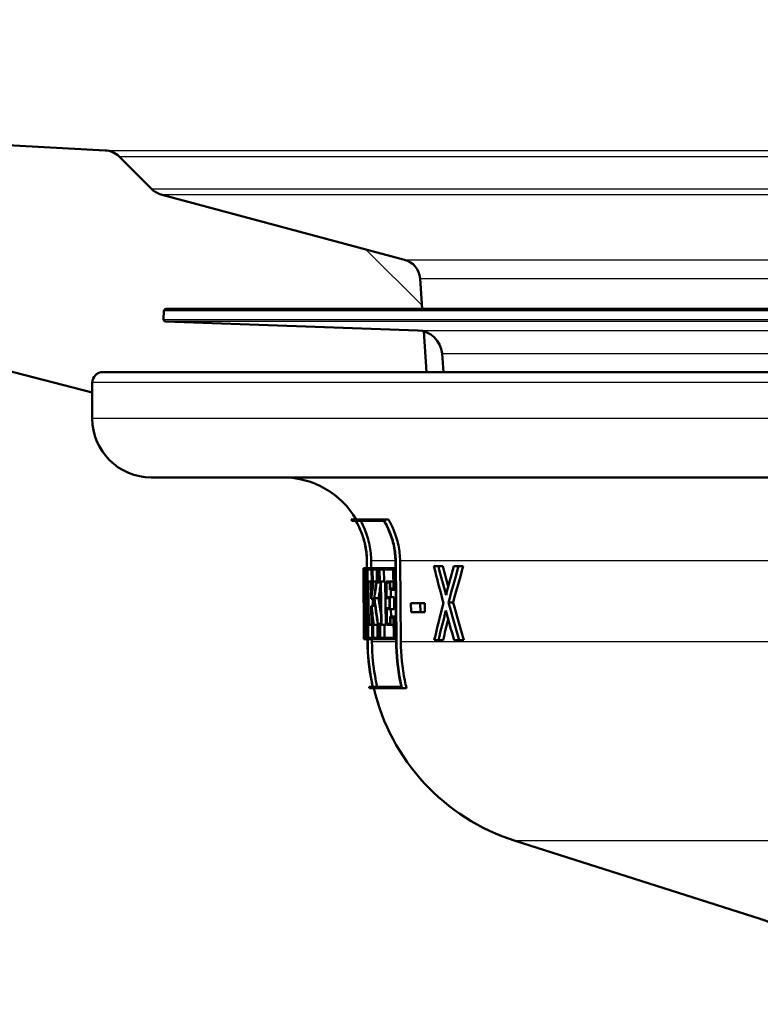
# Model space of a CAD drawing. Header units: millimetres. Extents: x 0 to 2100, y 0 to 2970.
# Tile 6 of 15: x 634 to 669, y 1514 to 1561. Entities that reach past the tile are written whole.
import ezdxf

# ---------------------------------------------------------------- set-up
doc = ezdxf.new("R2010")
doc.units = ezdxf.units.MM
doc.header["$LTSCALE"] = 10
for name, color, linetype, lineweight in [('Dimensions(ISO)', 7, 'Continuous', 25), ('Hatch', 7, 'Continuous', 9), ('Visible Edges(ISO)', 7, 'Continuous', 50), ('Visible Tangent Edges(ISO)', 7, 'Continuous', 25)]:
    doc.layers.add(name, color=color, linetype=linetype, lineweight=lineweight)
doc.styles.add('Text_3.5mm', font='arial.ttf', dxfattribs={"width": 0.9})
doc.dimstyles.new('KS-STANDARD', dxfattribs={"dimscale": 10, "dimtxt": 3.5, "dimasz": 2.5, "dimexe": 3.175, "dimexo": 0, "dimgap": 0.8, "dimtad": 1, "dimdec": 1, "dimrnd": 1e-08, "dimtxsty": 'Text_3.5mm', "dimcen": 0.09, "dimdle": 10, "dimclrd": 7, "dimclre": 7, "dimclrt": 7, "dimadec": 0, "dimazin": 2, "dimtfac": 0.714286, "dimtdec": 4, "dimtmove": 0, "dimatfit": 3, "dimfxl": 1, "dimtolj": 1, "dimlwd": 25, "dimlwe": 25, "dimarcsym": 0})

# ---------------------------------------------------------------- blocks, each defined once
blk = doc.blocks.new('*D10')
at = {"layer": 'Defpoints', "color": 0, "linetype": 'Continuous', "transparency": 16777216}
for p in [(697.842, 2011.224), (398.052, 1746.554), (697.842, 1549.389)]:
    blk.add_point(p, dxfattribs=at)
at = {"layer": 'Dimensions(ISO)', "color": 7, "linetype": 'Continuous', "lineweight": 25, "transparency": 16777216}
for p, q in [((398.052, 1746.554), (398.052, 2042.974)), ((697.842, 1549.389), (697.842, 2042.974)), ((423.052, 2011.224), (672.842, 2011.224))]:
    blk.add_line(p, q, dxfattribs=at)
at = {"layer": 'Dimensions(ISO)', "color": 7, "linetype": 'Continuous', "transparency": 16777216}
for points in [[(423.052, 2015.391), (423.052, 2007.057), (398.052, 2011.224)], [(672.842, 2015.391), (672.842, 2007.057), (697.842, 2011.224)]]:
    blk.add_solid(points, dxfattribs=at)
at = {"layer": 'Dimensions(ISO)', "color": 7, "linetype": 'Continuous', "lineweight": 25, "transparency": 16777216, "insert": (513.214, 2037.106), "char_height": 35, "attachment_point": 4, "style": 'Text_3.5mm'}
blk.add_mtext('\\A1;300', dxfattribs=at)

msp = doc.modelspace()

# ---------------------------------------------------------------- hatches: boundary and pattern name
at = {"layer": 'Hatch'}
h = msp.add_hatch(dxfattribs=at)
h.set_pattern_fill('ANSI31', color=256, scale=254, angle=90, style=0)
h.set_pattern_definition([(135, (0, 0), (-22.45064, -22.45064), [])])
edge = h.paths.add_edge_path()
edge.add_ellipse((754.86, 1546.551), major_axis=(0.0999, 0.0035), ratio=1, start_angle=270, end_angle=360)
edge.add_line((754.96, 1546.554), (754.946, 1546.954))
edge.add_ellipse((754.846, 1546.95), major_axis=(0, 0.1), ratio=1, start_angle=272, end_angle=360)
edge.add_line((754.846, 1547.05), (742.692, 1547.05))
edge.add_line((742.692, 1547.05), (742.793, 1548.493))
edge.add_ellipse((743.79, 1548.423), major_axis=(-0.259, 0.966), ratio=1, start_angle=0, end_angle=71, ccw=False)
edge.add_line((743.531, 1549.389), (755.084, 1552.485))
edge.add_ellipse((754.825, 1553.451), major_axis=(0.707, -0.707), ratio=1, start_angle=330, end_angle=360)
edge.add_line((755.532, 1552.743), (757.071, 1554.283))
edge.add_spline(control_points=[(757.071, 1554.283), (757.158, 1554.369), (757.259, 1554.439), (757.483, 1554.539), (757.603, 1554.568), (757.726, 1554.574)], knot_values=[-0.073502, -0.073502, -0.073502, -0.073502, -0.036751, -0.036751, -0.000003, -0.000003, -0.000003, -0.000003], degree=3, periodic=0)
edge.add_line((757.726, 1554.574), (876.107, 1560.778))
edge.add_spline(control_points=[(876.107, 1560.778), (878.746, 1560.917), (881.332, 1561.577), (886.107, 1563.869), (888.248, 1565.482), (891.475, 1569.114), (892.657, 1570.994), (894.307, 1574.933), (894.804, 1576.95), (894.984, 1579.008)], knot_values=[-2.870228, -2.870228, -2.870228, -2.870228, -2.077334, -2.077334, -1.281179, -1.281179, -0.61961, -0.61961, 0, 0, 0, 0], degree=3, periodic=0)
edge.add_line((894.984, 1579.008), (910.143, 1752.272))
edge.add_ellipse((912.633, 1752.054), major_axis=(0, 2.5), ratio=1, start_angle=0, end_angle=85, ccw=False)
edge.add_line((912.633, 1754.554), (943.553, 1754.554))
edge.add_ellipse((943.553, 1750.554), major_axis=(3.99, 0.279), ratio=1, start_angle=0, end_angle=86, ccw=False)
edge.add_line((947.543, 1750.833), (947.842, 1746.554))
edge.add_line((947.842, 1746.554), (938.052, 1746.554))
edge.add_line((938.052, 1746.554), (935.842, 1746.554))
edge.add_line((935.842, 1746.554), (935.842, 1744.554))
edge.add_line((935.842, 1744.554), (920.074, 1744.554))
edge.add_ellipse((920.074, 1739.554), major_axis=(-4.981, 0.436), ratio=1, start_angle=275, end_angle=360)
edge.add_line((915.093, 1739.99), (900.535, 1573.59))
edge.add_spline(control_points=[(900.535, 1573.59), (900.247, 1570.299), (899.31, 1567.097), (896.238, 1561.232), (894.129, 1558.629), (889.451, 1554.755), (887.052, 1553.36), (882.058, 1551.472), (879.517, 1550.939), (876.938, 1550.803)], knot_values=[-3.587784, -3.587784, -3.587784, -3.587784, -2.596671, -2.596671, -1.601478, -1.601478, -0.774514, -0.774514, 0, 0, 0, 0], degree=3, periodic=0)
edge.add_line((876.938, 1550.803), (766.207, 1545))
edge.add_spline(control_points=[(766.207, 1545), (766.043, 1544.991), (765.879, 1544.975), (765.553, 1544.925), (765.392, 1544.892), (765.232, 1544.851)], knot_values=[-0.098841, -0.098841, -0.098841, -0.098841, -0.049425, -0.049425, -0.000007, -0.000007, -0.000007, -0.000007], degree=3, periodic=0)
edge.add_line((765.232, 1544.851), (758.342, 1543.092))
edge.add_line((758.342, 1543.092), (758.342, 1543.554))
edge.add_ellipse((757.842, 1543.554), major_axis=(0, 0.5), ratio=1, start_angle=270, end_angle=360)
edge.add_line((757.842, 1544.054), (742.482, 1544.054))
edge.add_line((742.482, 1544.054), (742.617, 1545.988))
edge.add_ellipse((742.947, 1544.834), major_axis=(-0.329, 1.154), ratio=1, start_angle=346.0723, end_angle=360, ccw=False)
edge.add_line((742.905, 1546.033), (754.863, 1546.451))
edge = h.paths.add_edge_path()
edge.add_ellipse((640.825, 1546.551), major_axis=(-0.0035, -0.0999), ratio=1, start_angle=270, end_angle=360)
edge.add_line((640.821, 1546.451), (652.78, 1546.033))
edge.add_ellipse((652.738, 1544.834), major_axis=(0.042, 1.199), ratio=1, start_angle=346.0723, end_angle=360, ccw=False)
edge.add_line((653.067, 1545.988), (653.203, 1544.054))
edge.add_line((653.203, 1544.054), (637.842, 1544.054))
edge.add_ellipse((637.842, 1543.554), major_axis=(-0.5, 0), ratio=1, start_angle=270, end_angle=360)
edge.add_line((637.342, 1543.554), (637.342, 1543.092))
edge.add_line((637.342, 1543.092), (630.453, 1544.851))
edge.add_spline(control_points=[(630.453, 1544.851), (630.293, 1544.892), (630.132, 1544.925), (629.806, 1544.975), (629.642, 1544.991), (629.478, 1545)], knot_values=[-0.098821, -0.098821, -0.098821, -0.098821, -0.049401, -0.049401, -0.000003, -0.000003, -0.000003, -0.000003], degree=3, periodic=0)
edge.add_line((629.478, 1545), (518.746, 1550.803))
edge.add_spline(control_points=[(518.746, 1550.803), (515.447, 1550.976), (512.215, 1551.801), (506.246, 1554.667), (503.571, 1556.683), (499.536, 1561.223), (498.058, 1563.573), (495.997, 1568.497), (495.375, 1571.018), (495.15, 1573.59)], knot_values=[-3.587785, -3.587785, -3.587785, -3.587785, -2.596669, -2.596669, -1.601475, -1.601475, -0.774512, -0.774512, 0, 0, 0, 0], degree=3, periodic=0)
edge.add_line((495.15, 1573.59), (484.567, 1694.554))
edge.add_line((484.567, 1694.554), (490.592, 1694.554))
edge.add_line((490.592, 1694.554), (500.701, 1579.008))
edge.add_spline(control_points=[(500.701, 1579.008), (500.931, 1576.375), (501.681, 1573.814), (504.138, 1569.121), (505.825, 1567.039), (509.568, 1563.94), (511.488, 1562.824), (515.482, 1561.314), (517.515, 1560.887), (519.578, 1560.778)], knot_values=[-2.870221, -2.870221, -2.870221, -2.870221, -2.077329, -2.077329, -1.281176, -1.281176, -0.619604, -0.619604, 0, 0, 0, 0], degree=3, periodic=0)
edge.add_line((519.578, 1560.778), (637.959, 1554.574))
edge.add_spline(control_points=[(637.959, 1554.574), (638.082, 1554.568), (638.202, 1554.539), (638.425, 1554.439), (638.527, 1554.369), (638.614, 1554.283)], knot_values=[-0.073507, -0.073507, -0.073507, -0.073507, -0.036774, -0.036774, -0.000021, -0.000021, -0.000021, -0.000021], degree=3, periodic=0)
edge.add_line((638.614, 1554.283), (640.153, 1552.743))
edge.add_ellipse((640.86, 1553.451), major_axis=(-0.259, -0.966), ratio=1, start_angle=330, end_angle=360)
edge.add_line((640.601, 1552.485), (652.153, 1549.389))
edge.add_ellipse((651.895, 1548.423), major_axis=(0.998, 0.07), ratio=1, start_angle=0, end_angle=71, ccw=False)
edge.add_line((652.892, 1548.493), (652.993, 1547.05))
edge.add_line((652.993, 1547.05), (640.839, 1547.05))
edge.add_ellipse((640.839, 1546.95), major_axis=(-0.0999, 0.0035), ratio=1, start_angle=272, end_angle=360)
edge.add_line((640.739, 1546.954), (640.725, 1546.554))
edge = h.paths.add_edge_path()
edge.add_line((466.081, 1754.554), (452.132, 1754.554))
edge.add_ellipse((452.132, 1750.554), major_axis=(0, 4), ratio=1, start_angle=0, end_angle=86)
edge.add_line((448.142, 1750.833), (447.842, 1746.554))
edge.add_line((447.842, 1746.554), (458.052, 1746.554))
edge.add_line((458.052, 1746.554), (459.842, 1746.554))
edge.add_line((459.842, 1746.554), (459.842, 1744.554))
edge.add_line((459.842, 1744.554), (474.796, 1744.554))
edge.add_line((474.796, 1744.554), (474.796, 1754.554))
edge.add_line((474.796, 1754.554), (466.081, 1754.554))

# ---------------------------------------------------------------- linework, layer by layer
at = {"layer": 'Visible Edges(ISO)'}
for p, q in [((637.959, 1554.574), (519.578, 1560.778)), ((640.153, 1552.743), (638.614, 1554.283)), ((652.153, 1549.389), (640.601, 1552.485)), ((652.993, 1547.05), (652.892, 1548.493)), ((640.739, 1546.954), (640.725, 1546.554)), ((754.846, 1547.05), (640.839, 1547.05)), ((652.78, 1546.033), (640.821, 1546.451)), ((653.203, 1544.054), (653.067, 1545.988)), ((654.011, 1544.054), (653.934, 1544.938)), ((630.453, 1544.851), (637.342, 1543.092)), ((637.842, 1544.054), (757.842, 1544.054)), ((637.342, 1541.854), (637.342, 1543.554)), ((684.241, 1539.054), (640.142, 1539.054)), ((649.627, 1537.06), (651.145, 1537.06)), ((649.828, 1537.002), (649.661, 1537.002)), ((651.166, 1537.002), (649.833, 1537.002)), ((651.145, 1537.06), (651.386, 1537.06)), ((650.37, 1534.742), (650.367, 1535.087)), ((650.367, 1535.087), (650.401, 1531.246)), ((650.406, 1531.246), (650.372, 1535.087)), ((650.573, 1535.089), (650.576, 1534.742)), ((651.721, 1535.087), (651.755, 1531.246)), ((651.77, 1531.246), (651.736, 1535.087)), ((651.942, 1535.089), (651.977, 1531.248)), ((650.202, 1534.742), (650.231, 1534.742)), ((650.202, 1534.742), (650.208, 1534.062)), ((650.23, 1534.685), (650.203, 1534.685)), ((650.208, 1534.119), (650.203, 1534.685)), ((650.231, 1534.742), (650.265, 1534.742)), ((650.265, 1534.742), (650.353, 1534.742)), ((650.265, 1534.742), (650.271, 1534.062)), ((650.349, 1534.685), (650.268, 1534.685)), ((650.273, 1534.119), (650.268, 1534.685)), ((650.349, 1534.685), (650.354, 1534.119)), ((650.359, 1534.062), (650.353, 1534.742)), ((650.353, 1534.742), (650.37, 1534.742)), ((650.394, 1534.742), (650.598, 1534.742)), ((650.394, 1534.742), (650.4, 1534.062)), ((650.591, 1534.685), (650.399, 1534.685)), ((650.404, 1534.119), (650.399, 1534.685)), ((650.591, 1534.685), (650.596, 1534.119)), ((650.604, 1534.062), (650.598, 1534.742)), ((650.598, 1534.742), (650.632, 1534.742)), ((650.632, 1534.742), (650.871, 1534.742)), ((650.632, 1534.742), (650.638, 1534.062)), ((650.862, 1534.685), (650.64, 1534.685)), ((650.645, 1534.119), (650.64, 1534.685)), ((650.842, 1534.685), (650.847, 1534.119)), ((650.862, 1534.685), (650.867, 1534.119)), ((650.877, 1534.062), (650.871, 1534.742)), ((650.871, 1534.742), (650.962, 1534.742)), ((650.962, 1534.742), (651.63, 1534.742)), ((650.962, 1534.742), (650.968, 1534.062)), ((651.617, 1534.685), (650.973, 1534.685)), ((650.978, 1534.119), (650.973, 1534.685)), ((651.176, 1534.685), (651.181, 1534.119)), ((651.617, 1534.685), (651.625, 1533.778)), ((651.64, 1533.72), (651.63, 1534.742)), ((651.63, 1534.742), (651.724, 1534.742)), ((653.545, 1534.838), (653.76, 1534.838)), ((653.76, 1534.838), (653.976, 1534.838)), ((654.488, 1534.838), (654.72, 1534.838)), ((654.72, 1534.838), (654.942, 1534.838)), ((650.208, 1534.119), (650.21, 1534.119)), ((650.21, 1534.062), (650.208, 1534.062)), ((650.228, 1532.052), (650.21, 1534.119)), ((650.21, 1534.119), (650.248, 1534.119)), ((650.21, 1534.062), (650.227, 1532.109)), ((650.286, 1534.062), (650.271, 1534.062)), ((650.273, 1534.119), (650.289, 1534.119)), ((650.286, 1534.062), (650.295, 1532.969)), ((650.289, 1534.119), (650.326, 1534.119)), ((650.3, 1532.761), (650.289, 1534.119)), ((650.326, 1534.119), (650.35, 1531.434)), ((650.326, 1534.119), (650.354, 1534.119)), ((650.354, 1531.377), (650.331, 1534.062)), ((650.359, 1534.062), (650.331, 1534.062)), ((650.359, 1534.062), (650.376, 1534.062)), ((650.432, 1534.062), (650.4, 1534.062)), ((650.404, 1534.119), (650.437, 1534.119)), ((650.432, 1534.062), (650.449, 1532.109)), ((650.437, 1534.119), (650.563, 1534.119)), ((650.455, 1532.052), (650.437, 1534.119)), ((650.563, 1534.119), (650.571, 1533.295)), ((650.563, 1534.119), (650.596, 1534.119)), ((650.577, 1533.352), (650.571, 1534.062)), ((650.604, 1534.062), (650.571, 1534.062)), ((650.604, 1534.062), (650.638, 1534.062)), ((650.667, 1534.062), (650.638, 1534.062)), ((650.645, 1534.119), (650.686, 1534.119)), ((650.686, 1534.119), (650.827, 1534.119)), ((650.827, 1534.119), (650.867, 1534.119)), ((650.877, 1534.062), (650.831, 1534.062)), ((650.877, 1534.062), (650.968, 1534.062)), ((651.028, 1534.062), (650.968, 1534.062)), ((650.978, 1534.119), (651.038, 1534.119)), ((651.028, 1534.062), (651.045, 1532.109)), ((651.038, 1534.119), (651.242, 1534.119)), ((651.056, 1532.052), (651.038, 1534.119)), ((651.242, 1534.119), (651.26, 1532.052)), ((651.283, 1534.119), (651.29, 1533.318)), ((651.283, 1534.119), (651.472, 1534.119)), ((651.302, 1533.376), (651.296, 1534.062)), ((651.459, 1534.062), (651.296, 1534.062)), ((651.459, 1534.062), (651.462, 1533.72)), ((651.64, 1533.72), (651.462, 1533.72)), ((651.472, 1534.119), (651.622, 1534.119)), ((651.475, 1533.778), (651.472, 1534.119)), ((651.475, 1533.778), (651.625, 1533.778)), ((651.503, 1533.72), (651.506, 1533.376)), ((651.64, 1533.72), (651.733, 1533.72)), ((650.226, 1533.606), (650.24, 1532.052)), ((650.226, 1533.606), (650.266, 1533.606)), ((650.241, 1532.109), (650.229, 1533.398)), ((650.583, 1533.295), (650.571, 1533.295)), ((650.577, 1533.352), (650.58, 1533.352)), ((650.583, 1533.295), (650.718, 1533.295)), ((650.646, 1533.295), (650.649, 1532.955)), ((650.725, 1533.321), (650.927, 1533.321)), ((651.438, 1533.318), (651.29, 1533.318)), ((651.302, 1533.376), (651.45, 1533.376)), ((651.438, 1533.318), (651.442, 1532.852)), ((651.456, 1532.795), (651.45, 1533.376)), ((651.45, 1533.376), (651.656, 1533.376)), ((651.656, 1533.376), (651.661, 1532.795)), ((650.3, 1532.761), (650.338, 1532.761)), ((650.574, 1532.955), (650.581, 1532.052)), ((650.574, 1532.955), (650.587, 1532.955)), ((650.588, 1532.109), (650.581, 1532.898)), ((650.584, 1532.898), (650.581, 1532.898)), ((650.587, 1532.955), (650.763, 1532.955)), ((651.294, 1532.852), (651.301, 1532.052)), ((651.294, 1532.852), (651.442, 1532.852)), ((651.313, 1532.109), (651.307, 1532.795)), ((651.456, 1532.795), (651.307, 1532.795)), ((651.456, 1532.795), (651.661, 1532.795)), ((651.512, 1532.795), (651.515, 1532.45)), ((652.459, 1533.082), (652.902, 1533.082)), ((652.459, 1533.082), (652.463, 1532.657)), ((652.906, 1532.657), (652.902, 1533.082)), ((652.902, 1533.082), (653.114, 1533.082)), ((653.114, 1533.082), (653.118, 1532.657)), ((654.239, 1533.114), (654.458, 1533.114)), ((651.473, 1532.45), (651.651, 1532.45)), ((651.473, 1532.45), (651.476, 1532.109)), ((651.637, 1532.393), (651.487, 1532.393)), ((651.49, 1532.052), (651.487, 1532.393)), ((651.637, 1532.393), (651.646, 1531.434)), ((651.661, 1531.377), (651.651, 1532.45)), ((651.651, 1532.45), (651.745, 1532.45)), ((652.906, 1532.657), (652.463, 1532.657)), ((652.906, 1532.657), (653.118, 1532.657)), ((650.225, 1532.109), (650.227, 1532.109)), ((650.225, 1532.109), (650.231, 1531.377)), ((650.231, 1531.377), (650.225, 1532.109)), ((650.225, 1532.109), (650.225, 1532.109)), ((650.228, 1532.052), (650.226, 1532.052)), ((650.231, 1531.434), (650.226, 1532.052)), ((650.228, 1532.052), (650.24, 1532.052)), ((650.247, 1532.052), (650.24, 1532.052)), ((650.241, 1532.109), (650.248, 1532.109)), ((650.247, 1532.052), (650.253, 1531.434)), ((650.255, 1531.377), (650.248, 1532.109)), ((650.248, 1532.109), (650.266, 1532.109)), ((650.417, 1532.109), (650.449, 1532.109)), ((650.417, 1532.109), (650.423, 1531.377)), ((650.455, 1532.052), (650.422, 1532.052)), ((650.428, 1531.434), (650.422, 1532.052)), ((650.455, 1532.052), (650.581, 1532.052)), ((650.614, 1532.052), (650.581, 1532.052)), ((650.588, 1532.109), (650.621, 1532.109)), ((650.614, 1532.052), (650.62, 1531.434)), ((650.628, 1531.377), (650.621, 1532.109)), ((650.621, 1532.109), (650.655, 1532.109)), ((650.655, 1532.109), (650.684, 1532.109)), ((650.655, 1532.109), (650.662, 1531.377)), ((650.703, 1532.052), (650.664, 1532.052)), ((650.669, 1531.434), (650.664, 1532.052)), ((650.703, 1532.052), (650.891, 1532.052)), ((650.866, 1532.052), (650.871, 1531.434)), ((650.923, 1532.052), (650.891, 1532.052)), ((650.895, 1532.109), (650.933, 1532.109)), ((650.923, 1532.052), (650.929, 1531.434)), ((650.939, 1531.377), (650.933, 1532.109)), ((650.933, 1532.109), (650.985, 1532.109)), ((650.985, 1532.109), (651.045, 1532.109)), ((650.985, 1532.109), (650.991, 1531.377)), ((651.001, 1531.434), (650.996, 1532.052)), ((651.056, 1532.052), (650.996, 1532.052)), ((651.056, 1532.052), (651.26, 1532.052)), ((651.199, 1532.052), (651.205, 1531.434)), ((651.49, 1532.052), (651.301, 1532.052)), ((651.313, 1532.109), (651.476, 1532.109)), ((651.49, 1532.052), (651.64, 1532.052)), ((650.231, 1531.434), (650.253, 1531.434)), ((650.255, 1531.377), (650.231, 1531.377)), ((650.231, 1531.377), (650.231, 1531.377)), ((650.255, 1531.377), (650.293, 1531.377)), ((650.354, 1531.377), (650.293, 1531.377)), ((650.294, 1531.434), (650.35, 1531.434)), ((650.354, 1531.377), (650.4, 1531.377)), ((650.4, 1531.246), (650.399, 1531.377)), ((650.628, 1531.377), (650.423, 1531.377)), ((650.428, 1531.434), (650.62, 1531.434)), ((650.605, 1531.377), (650.607, 1531.248)), ((650.628, 1531.377), (650.662, 1531.377)), ((650.939, 1531.377), (650.662, 1531.377)), ((650.669, 1531.434), (650.929, 1531.434)), ((650.939, 1531.377), (650.991, 1531.377)), ((651.661, 1531.377), (650.991, 1531.377)), ((651.001, 1531.434), (651.646, 1531.434)), ((651.661, 1531.377), (651.754, 1531.377)), ((653.766, 1531.338), (653.564, 1531.338)), ((653.766, 1531.338), (653.982, 1531.338)), ((654.754, 1531.338), (654.508, 1531.338)), ((654.754, 1531.338), (654.975, 1531.338)), ((650.476, 1529.117), (650.646, 1529.117)), ((652.036, 1529.06), (650.489, 1529.06)), ((650.65, 1529.117), (652.007, 1529.117)), ((652.036, 1529.06), (652.248, 1529.06)), ((669.032, 1518.1), (657.396, 1521.807))]:
    msp.add_line(p, q, dxfattribs=at)
for centre, radius, start, end in [((640.86, 1553.451), 1, 225, 255), ((651.895, 1548.423), 1, 4, 75), ((640.839, 1546.95), 0.1, 90, 178), ((640.825, 1546.551), 0.1, 178, 268), ((652.738, 1544.834), 1.2, 5, 88), ((637.842, 1543.554), 0.5, 90, 180), ((640.142, 1541.854), 2.8, 180, 270), ((646.399, 1535.054), 4, 30.0925, 90), ((646.399, 1535.054), 3.8, 30.8471, 31.856), ((660.432, 1531.335), 10.2, 192.5602, 192.8893), ((660.432, 1531.335), 10, 193.1516, 252.3291)]:
    msp.add_arc(centre, radius, start, end, dxfattribs=at)
for centre, major_axis, ratio, start_param, end_param in [((697.842, 1538.617), (0, -80.186), 0.594481, 4.761437, 4.785473), ((697.842, 1538.728), (0, -80.188), 0.594481, 4.762119, 4.78427), ((697.842, 1564.279), (0, -77.442), 0.618445, 5.102366, 5.126885), ((697.842, 1565.648), (0, -78.71), 0.608633, 5.114577, 5.133569), ((697.842, 1565.643), (0, -78.381), 0.608633, 5.116296, 5.129668), ((697.842, 1504.11), (0, 76.271), 0.621057, 1.15613, 1.175672), ((697.842, 1503.962), (0, 74.617), 0.634808, 1.144175, 1.169419), ((697.842, 1503.957), (0, 74.302), 0.634808, 1.142182, 1.167555), ((697.842, 1527.853), (0, 47.791), 0.995556, 1.440507, 1.455479), ((697.842, 1527.772), (0, 47.79), 0.995556, 1.437589, 1.454974), ((697.842, 1526.708), (0, 48.747), 0.97582, 1.41817, 1.434657), ((697.842, 1526.626), (0, 48.747), 0.97582, 1.417655, 1.433026), ((697.842, 1526.624), (0, 48.542), 0.97582, 1.417771, 1.432403), ((697.842, 1536.745), (0, -80.112), 0.594832, 4.75158, 4.778728), ((697.842, 1536.633), (0, -80.11), 0.594832, 4.752781, 4.778046), ((697.842, 1542.269), (0, -57.78), 0.825612, 4.867834, 4.890164), ((697.842, 1542.359), (0, -57.781), 0.825612, 4.86946, 4.890735), ((697.842, 1542.357), (0, -57.538), 0.825612, 4.870082, 4.884723), ((697.842, 1540.017), (0, -53.384), 0.893238, 4.846146, 4.861084), ((697.842, 1540.103), (0, -53.385), 0.893238, 4.846685, 4.863789), ((697.842, 1504.842), (0, 74.506), 0.635862, 1.181919, 1.207215), ((697.842, 1503.463), (0, 76.16), 0.62189, 1.176314, 1.196081), ((697.842, 1564.804), (0, -78.561), 0.609694, 5.132895, 5.15244), ((697.842, 1565.284), (0, -77.694), 0.616552, 5.139307, 5.164561), ((697.842, 1565.28), (0, -77.37), 0.616552, 5.14115, 5.166533), ((697.842, 1503.458), (0, 75.838), 0.62189, 1.180322, 1.194348), ((697.842, 1535.219), (0, -156.917), 0.303505, 4.731516, 4.73221)]:
    msp.add_ellipse(centre, major_axis=major_axis, ratio=ratio, start_param=start_param, end_param=end_param, dxfattribs=at)
for points, knots in [([(638.614, 1554.283), (638.527, 1554.369), (638.425, 1554.439), (638.202, 1554.539), (638.082, 1554.568), (637.959, 1554.574)], [-0.07350672, -0.07350672, -0.07350672, -0.07350672, -0.03675422, -0.03675422, -0.00002115, -0.00002115, -0.00002115, -0.00002115]), ([(650.367, 1535.087), (650.365, 1535.312), (650.341, 1535.556), (650.244, 1536.045), (650.167, 1536.29), (650.01, 1536.669), (649.926, 1536.838), (649.827, 1537.002)], [1.1305478, 1.1305478, 1.1305478, 1.1305478, 1.1975157, 1.1975157, 1.2677857, 1.2677857, 1.3206586, 1.3206586, 1.3206586, 1.3206586]), ([(649.828, 1537.002), (649.926, 1536.838), (650.01, 1536.669), (650.168, 1536.29), (650.244, 1536.045), (650.342, 1535.556), (650.365, 1535.312), (650.367, 1535.087)], [0.933839, 0.933839, 0.933839, 0.933839, 0.9867127, 0.9867127, 1.0569824, 1.0569824, 1.12395, 1.12395, 1.12395, 1.12395]), ([(650.372, 1535.087), (650.37, 1535.312), (650.347, 1535.556), (650.249, 1536.045), (650.173, 1536.29), (650.015, 1536.669), (649.931, 1536.838), (649.833, 1537.002)], [1.1306038, 1.1306038, 1.1306038, 1.1306038, 1.1975692, 1.1975692, 1.2678367, 1.2678367, 1.3207166, 1.3207166, 1.3207166, 1.3207166]), ([(650.065, 1537.002), (650.143, 1536.862), (650.211, 1536.72), (650.363, 1536.355), (650.444, 1536.097), (650.546, 1535.582), (650.571, 1535.326), (650.573, 1535.089)], [0.9940016, 0.9940016, 0.9940016, 0.9940016, 1.0387037, 1.0387037, 1.112669, 1.112669, 1.1831584, 1.1831584, 1.1831584, 1.1831584]), ([(651.736, 1535.087), (651.734, 1535.31), (651.71, 1535.551), (651.612, 1536.036), (651.534, 1536.278), (651.365, 1536.679), (651.264, 1536.874), (651.145, 1537.06)], [1.1449381, 1.1449381, 1.1449381, 1.1449381, 1.21128, 1.21128, 1.2809239, 1.2809239, 1.341783, 1.341783, 1.341783, 1.341783]), ([(651.166, 1537.002), (651.27, 1536.834), (651.358, 1536.66), (651.519, 1536.278), (651.597, 1536.036), (651.695, 1535.551), (651.719, 1535.31), (651.721, 1535.087)], [0.9475442, 0.9475442, 0.9475442, 0.9475442, 1.0021744, 1.0021744, 1.0718252, 1.0718252, 1.138174, 1.138174, 1.138174, 1.138174]), ([(651.386, 1537.06), (651.481, 1536.9), (651.563, 1536.737), (651.727, 1536.352), (651.81, 1536.095), (651.915, 1535.581), (651.94, 1535.326), (651.942, 1535.089)], [1.0024299, 1.0024299, 1.0024299, 1.0024299, 1.0539886, 1.0539886, 1.1278601, 1.1278601, 1.1982557, 1.1982557, 1.1982557, 1.1982557]), ([(650.645, 1529.117), (650.628, 1529.194), (650.612, 1529.271), (650.468, 1529.988), (650.406, 1530.642), (650.4, 1531.246)], [5.8505651, 5.8505651, 5.8505651, 5.8505651, 5.8722229, 5.8722229, 6.0519325, 6.0519325, 6.0519325, 6.0519325]), ([(650.401, 1531.246), (650.406, 1530.642), (650.469, 1529.988), (650.612, 1529.271), (650.628, 1529.194), (650.646, 1529.117)], [0.0088634, 0.0088634, 0.0088634, 0.0088634, 0.1885721, 0.1885721, 0.2102309, 0.2102309, 0.2102309, 0.2102309]), ([(650.65, 1529.117), (650.633, 1529.194), (650.617, 1529.271), (650.474, 1529.988), (650.411, 1530.642), (650.406, 1531.246)], [5.8511716, 5.8511716, 5.8511716, 5.8511716, 5.8728378, 5.8728378, 6.0525393, 6.0525393, 6.0525393, 6.0525393]), ([(650.607, 1531.248), (650.612, 1530.655), (650.673, 1530.015), (650.817, 1529.296), (650.836, 1529.206), (650.856, 1529.117)], [0.0086896, 0.0086896, 0.0086896, 0.0086896, 0.1848661, 0.1848661, 0.2102036, 0.2102036, 0.2102036, 0.2102036]), ([(651.755, 1531.246), (651.761, 1530.649), (651.824, 1530.003), (651.97, 1529.285), (651.988, 1529.201), (652.007, 1529.117)], [0.0088632, 0.0088632, 0.0088632, 0.0088632, 0.1865125, 0.1865125, 0.210315, 0.210315, 0.210315, 0.210315]), ([(652.036, 1529.06), (652.011, 1529.163), (651.988, 1529.266), (651.839, 1530.003), (651.776, 1530.649), (651.77, 1531.246)], [6.0094473, 6.0094473, 6.0094473, 6.0094473, 6.0386652, 6.0386652, 6.2162915, 6.2162915, 6.2162915, 6.2162915]), ([(651.977, 1531.248), (651.982, 1530.662), (652.044, 1530.029), (652.194, 1529.292), (652.22, 1529.175), (652.248, 1529.06)], [0.0086894, 0.0086894, 0.0086894, 0.0086894, 0.1828199, 0.1828199, 0.2156963, 0.2156963, 0.2156963, 0.2156963]), ([(673.35, 1514.049), (673.074, 1514.742), (672.728, 1515.295), (671.951, 1516.307), (671.534, 1516.679), (670.802, 1517.255), (670.494, 1517.44), (669.982, 1517.722), (669.777, 1517.815), (669.431, 1517.961), (669.291, 1518.013), (669.121, 1518.071), (669.075, 1518.086), (669.032, 1518.1)], [21.3810689, 21.3810689, 21.3810689, 21.3810689, 21.4046956, 21.4046956, 21.4366633, 21.4366633, 21.4716456, 21.4716456, 21.5066279, 21.5066279, 21.5416103, 21.5416103, 21.5559804, 21.5559804, 21.5559804, 21.5559804])]:
    msp.add_open_spline(points, degree=3, knots=knots, dxfattribs=at)
for points in [[(637.959, 1554.574), (637.959, 1554.574), (637.959, 1554.574), (637.959, 1554.574)], [(638.614, 1554.283), (638.614, 1554.283), (638.614, 1554.283), (638.614, 1554.283)]]:
    msp.add_open_spline(points, degree=3, dxfattribs=at)
at = {"layer": 'Visible Tangent Edges(ISO)'}
for p, q in [((640.153, 1552.743), (697.842, 1552.743)), ((640.601, 1552.485), (755.084, 1552.485)), ((652.153, 1549.389), (743.531, 1549.389)), ((652.892, 1548.493), (696.648, 1548.493)), ((754.946, 1546.954), (640.739, 1546.954)), ((640.725, 1546.554), (754.96, 1546.554)), ((754.863, 1546.451), (640.821, 1546.451)), ((652.78, 1546.033), (742.905, 1546.033)), ((653.934, 1544.938), (741.751, 1544.938)), ((693.287, 1543.554), (637.342, 1543.554)), ((688.485, 1541.854), (637.342, 1541.854)), ((650.372, 1535.087), (650.367, 1535.087)), ((651.721, 1535.089), (650.573, 1535.089)), ((651.736, 1535.087), (651.721, 1535.087)), ((679.947, 1535.089), (651.942, 1535.089)), ((650.406, 1531.246), (650.401, 1531.246)), ((651.755, 1531.248), (650.607, 1531.248)), ((651.77, 1531.246), (651.755, 1531.246)), ((678.125, 1531.248), (651.977, 1531.248)), ((675.319, 1521.807), (657.396, 1521.807))]:
    msp.add_line(p, q, dxfattribs=at)
for points, knots in [([(637.959, 1554.574), (637.959, 1554.574), (637.963, 1554.574), (637.969, 1554.574), (638.038, 1554.574), (638.457, 1554.574), (639.218, 1554.574), (639.979, 1554.574), (641.083, 1554.574), (642.51, 1554.574), (642.513, 1554.574), (642.515, 1554.574), (642.518, 1554.574), (643.64, 1554.574), (644.963, 1554.574), (646.47, 1554.574), (647.981, 1554.574), (649.678, 1554.574), (651.543, 1554.574), (652.789, 1554.574), (654.11, 1554.574), (655.499, 1554.574), (656.189, 1554.574), (656.895, 1554.574), (657.618, 1554.574), (659.797, 1554.574), (662.121, 1554.574), (664.565, 1554.574), (667.01, 1554.574), (669.575, 1554.574), (672.233, 1554.574), (673.12, 1554.574), (674.019, 1554.574), (674.926, 1554.574), (676.735, 1554.574), (678.581, 1554.574), (680.455, 1554.574), (683.268, 1554.574), (686.145, 1554.574), (689.053, 1554.574), (691.962, 1554.574), (694.902, 1554.574), (697.842, 1554.574)], [0.7500074, 0.7500074, 0.7500074, 0.7500074, 0.7529385, 0.7529385, 0.7529385, 0.7826944, 0.7826944, 0.7826944, 0.812449, 0.812449, 0.812449, 0.8125, 0.8125, 0.8125, 0.8358935, 0.8358935, 0.8358935, 0.859337, 0.859337, 0.859337, 0.875, 0.875, 0.875, 0.8827807, 0.8827807, 0.8827807, 0.9062245, 0.9062245, 0.9062245, 0.9296684, 0.9296684, 0.9296684, 0.9375, 0.9375, 0.9375, 0.9531132, 0.9531132, 0.9531132, 0.9765583, 0.9765583, 0.9765583, 1, 1, 1, 1]), ([(638.614, 1554.283), (638.614, 1554.283), (638.617, 1554.283), (638.624, 1554.283), (638.692, 1554.283), (639.106, 1554.283), (639.859, 1554.283), (640.612, 1554.283), (641.704, 1554.283), (643.115, 1554.283), (644.227, 1554.283), (645.538, 1554.283), (647.032, 1554.283), (648.526, 1554.283), (650.205, 1554.283), (652.049, 1554.283), (653.894, 1554.283), (655.904, 1554.283), (658.058, 1554.283), (660.213, 1554.283), (662.511, 1554.283), (664.929, 1554.283), (667.347, 1554.283), (669.884, 1554.283), (672.513, 1554.283), (675.141, 1554.283), (677.862, 1554.283), (680.645, 1554.283), (683.428, 1554.283), (686.273, 1554.283), (689.149, 1554.283), (692.026, 1554.283), (694.935, 1554.283), (697.842, 1554.283)], [0.7499887, 0.7499887, 0.7499887, 0.7499887, 0.7529197, 0.7529197, 0.7529197, 0.7826742, 0.7826742, 0.7826742, 0.8124287, 0.8124287, 0.8124287, 0.8358751, 0.8358751, 0.8358751, 0.8593215, 0.8593215, 0.8593215, 0.8827679, 0.8827679, 0.8827679, 0.9062144, 0.9062144, 0.9062144, 0.9296608, 0.9296608, 0.9296608, 0.9531072, 0.9531072, 0.9531072, 0.9765536, 0.9765536, 0.9765536, 1, 1, 1, 1])]:
    msp.add_open_spline(points, degree=3, knots=knots, dxfattribs=at)

# ---------------------------------------------------------------- dimensions: what is measured, and where the dimension line sits
at = {"layer": 'Dimensions(ISO)', "color": 7, "linetype": 'Continuous', "lineweight": 25}
dim = msp.add_linear_dim(base=(697.842, 2011.224), p1=(398.052, 1746.554), p2=(697.842, 1549.389), angle=180, dimstyle='KS-STANDARD', override={"dimgap": 0.8, "dimdec": 0, "dimtol": 0, "dimlim": 0, "dimtp": 0, "dimtm": 0, "dimtdec": 4, "dimtofl": 0, "dimatfit": 1}, dxfattribs=at)
dim.commit()
dim.dimension.update_dxf_attribs({"geometry": '*D10', "text_midpoint": (547.947, 2011.224), "dimtype": 160})

doc.saveas('drawing.dxf')
